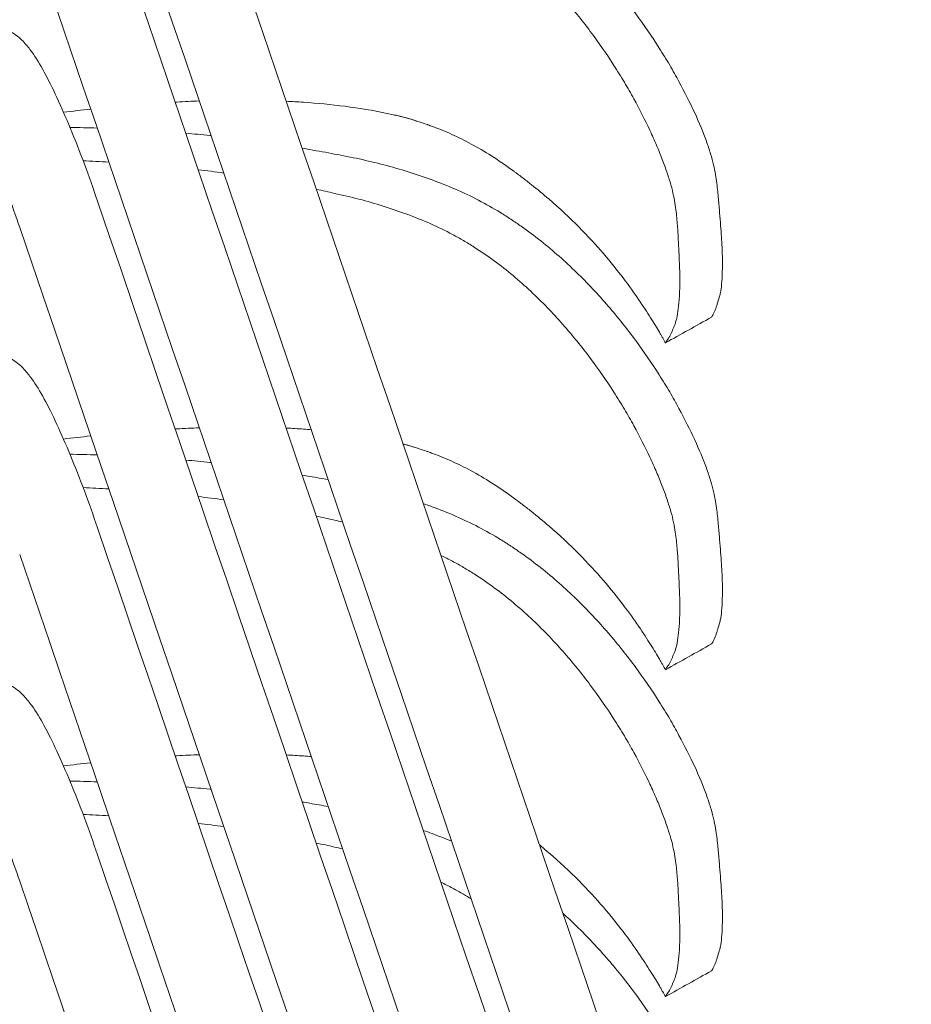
# Model space of a CAD drawing. Header units: centimetres. Extents: x -28 to 145, y -313 to 96.
# Tile 47 of 64: x 128 to 141, y -116 to -101. Entities that reach past the tile are written whole.
import ezdxf

# ---------------------------------------------------------------- set-up
doc = ezdxf.new("R2010")
doc.units = ezdxf.units.CM
doc.layers.add('Main lines', color=7, linetype='Continuous', lineweight=13, true_color=0x000000)
doc.layers.add('Predefinito', color=7, linetype='Continuous', true_color=0x000000)

# ---------------------------------------------------------------- blocks, each defined once
blk = doc.blocks.new('CB-298_Petal_Stacked_2D_Side')
at = {"layer": 'Main lines'}
for points in [[(23.221, 69.334), (19.261, 80.963), (15.301, 92.591), (11.341, 104.219)], [(10.205, 103.833), (14.165, 92.204), (18.125, 80.576), (22.085, 68.947)], [(23.221, 64.561), (19.261, 76.19), (15.301, 87.818), (11.341, 99.447)], [(10.205, 99.06), (14.165, 87.431), (18.125, 75.803), (22.085, 64.174)], [(10.844, 95.971), (10.976, 95.987), (11.109, 96.002), (11.241, 96.016)], [(15.996, 95.843), (15.954, 95.857), (15.909, 95.871), (15.871, 95.882)], [(16.153, 95.791), (16.157, 95.79), (16.161, 95.788), (16.161, 95.788)], [(11.336, 95.739), (11.203, 95.743), (11.071, 95.747), (10.938, 95.75)], [(11.505, 95.243), (11.38, 95.25), (11.255, 95.257), (11.13, 95.263)], [(22.312, 62.457), (18.655, 73.196), (14.998, 83.935), (11.341, 94.674)], [(10.205, 94.287), (13.84, 83.612), (17.475, 72.938), (21.11, 62.263)], [(19.632, 92.603), (19.856, 92.728), (20.08, 92.853), (20.304, 92.979)], [(10.844, 91.198), (10.976, 91.214), (11.109, 91.229), (11.241, 91.244)], [(15.872, 91.108), (15.844, 91.116), (15.82, 91.122), (15.799, 91.127)], [(15.997, 91.07), (15.955, 91.083), (15.91, 91.097), (15.872, 91.108)], [(16.154, 91.017), (16.157, 91.016), (16.161, 91.015), (16.162, 91.015)], [(11.336, 90.966), (11.203, 90.97), (11.07, 90.974), (10.938, 90.977)], [(11.505, 90.47), (11.38, 90.477), (11.255, 90.484), (11.13, 90.49)], [(20.77, 62.212), (17.627, 71.442), (14.484, 80.671), (11.341, 89.901)], [(10.205, 89.514), (13.324, 80.354), (16.444, 71.194), (19.563, 62.033)], [(19.632, 87.83), (19.856, 87.955), (20.08, 88.08), (20.304, 88.206)], [(10.844, 86.425), (10.976, 86.441), (11.109, 86.456), (11.241, 86.471)], [(11.336, 86.193), (11.203, 86.198), (11.07, 86.201), (10.938, 86.204)], [(11.505, 85.697), (11.38, 85.704), (11.255, 85.711), (11.13, 85.717)], [(19.223, 61.982), (16.596, 69.698), (13.968, 77.413), (11.341, 85.128)], [(10.205, 84.741), (12.809, 77.095), (15.413, 69.449), (18.016, 61.803)], [(19.632, 83.057), (19.856, 83.182), (20.08, 83.307), (20.304, 83.433)]]:
    blk.add_open_spline(points, degree=3, dxfattribs=at)
for points, knots in [([(20.304, 92.979), (20.305, 92.979), (20.311, 92.988), (20.331, 93.024), (20.346, 93.052), (20.364, 93.097), (20.369, 93.112), (20.379, 93.142), (20.384, 93.158), (20.398, 93.204), (20.408, 93.235), (20.423, 93.287), (20.428, 93.305), (20.436, 93.345), (20.44, 93.366), (20.449, 93.435), (20.454, 93.487), (20.461, 93.605), (20.463, 93.671), (20.464, 93.784), (20.463, 93.823), (20.461, 93.907), (20.46, 93.952), (20.456, 94.046), (20.453, 94.096), (20.446, 94.202), (20.442, 94.258), (20.433, 94.376), (20.428, 94.437), (20.417, 94.566), (20.411, 94.634), (20.399, 94.776), (20.391, 94.851), (20.369, 95.015), (20.356, 95.103), (20.321, 95.254), (20.307, 95.308), (20.281, 95.394), (20.271, 95.424), (20.251, 95.485), (20.24, 95.517), (20.182, 95.677), (20.125, 95.816), (19.991, 96.107), (19.915, 96.259), (19.786, 96.497), (19.741, 96.577), (19.645, 96.741), (19.594, 96.824), (19.436, 97.074), (19.321, 97.242), (19.074, 97.577), (18.94, 97.745), (18.724, 97.995), (18.65, 98.078), (18.495, 98.243), (18.415, 98.325), (18.169, 98.564), (17.995, 98.718), (17.719, 98.938), (17.624, 99.009), (17.476, 99.113), (17.427, 99.147), (17.325, 99.213), (17.274, 99.246), (17.118, 99.342), (17.011, 99.402), (16.793, 99.515), (16.682, 99.568), (16.455, 99.667), (16.34, 99.713), (16.109, 99.798), (15.992, 99.837), (15.757, 99.911), (15.639, 99.945), (15.402, 100.007), (15.282, 100.035), (15.043, 100.086), (14.922, 100.11), (14.682, 100.156), (14.561, 100.177), (14.198, 100.24), (13.955, 100.278), (13.468, 100.348), (13.225, 100.378), (12.863, 100.416), (12.746, 100.427), (12.629, 100.437)], [0.777782, 0.777782, 0.777782, 0.777782, 14.955284, 14.955284, 29.755658, 29.755658, 37.155846, 37.155846, 44.556033, 44.556033, 59.356408, 59.356408, 66.756595, 66.756595, 74.156783, 74.156783, 88.957157, 88.957157, 103.757532, 103.757532, 111.15772, 111.15772, 118.557907, 118.557907, 125.958094, 125.958094, 133.358282, 133.358282, 140.758469, 140.758469, 148.158656, 148.158656, 155.558844, 155.558844, 162.959031, 162.959031, 166.659125, 166.659125, 168.509172, 168.509172, 170.359218, 170.359218, 177.759406, 177.759406, 185.159593, 185.159593, 188.859687, 188.859687, 192.559781, 192.559781, 199.959968, 199.959968, 207.360155, 207.360155, 211.060249, 211.060249, 214.760343, 214.760343, 222.16053, 222.16053, 225.860624, 225.860624, 227.710671, 227.710671, 229.560717, 229.560717, 233.260811, 233.260811, 236.960905, 236.960905, 240.660999, 240.660999, 244.361092, 244.361092, 248.061186, 248.061186, 251.76128, 251.76128, 255.461373, 255.461373, 259.161467, 259.161467, 266.561654, 266.561654, 273.961842, 273.961842, 277.509231, 277.509231, 277.509231, 277.509231]), ([(19.826, 93.977), (19.823, 94.037), (19.82, 94.099), (19.813, 94.23), (19.809, 94.299), (19.796, 94.446), (19.788, 94.525), (19.768, 94.657), (19.76, 94.703), (19.739, 94.801), (19.727, 94.854), (19.695, 94.966), (19.677, 95.025), (19.645, 95.119), (19.634, 95.151), (19.61, 95.216), (19.598, 95.249), (19.559, 95.35), (19.531, 95.419), (19.47, 95.56), (19.438, 95.633), (19.335, 95.854), (19.257, 96.008), (19.126, 96.246), (19.08, 96.327), (18.983, 96.49), (18.932, 96.572), (18.773, 96.82), (18.658, 96.986), (18.41, 97.317), (18.277, 97.482), (18.061, 97.727), (17.986, 97.809), (17.83, 97.97), (17.749, 98.05), (17.498, 98.285), (17.321, 98.434), (17.037, 98.643), (16.939, 98.711), (16.787, 98.807), (16.736, 98.838), (16.631, 98.899), (16.578, 98.929), (16.416, 99.016), (16.307, 99.069), (16.084, 99.167), (15.971, 99.212), (15.742, 99.296), (15.626, 99.336), (15.393, 99.409), (15.276, 99.443), (15.039, 99.504), (14.92, 99.532), (14.681, 99.586), (14.561, 99.612), (14.202, 99.686), (13.962, 99.732), (13.48, 99.814), (13.239, 99.85), (12.935, 99.889), (12.873, 99.896), (12.811, 99.903)], [201.884329, 201.884329, 201.884329, 201.884329, 209.236943, 209.236943, 216.589557, 216.589557, 223.942171, 223.942171, 227.618478, 227.618478, 231.294785, 231.294785, 234.971092, 234.971092, 236.809246, 236.809246, 238.647399, 238.647399, 242.323706, 242.323706, 246.000013, 246.000013, 253.352627, 253.352627, 257.028934, 257.028934, 260.705241, 260.705241, 268.057855, 268.057855, 275.410469, 275.410469, 279.086776, 279.086776, 282.763083, 282.763083, 290.115697, 290.115697, 293.792004, 293.792004, 295.630157, 295.630157, 297.468311, 297.468311, 301.144618, 301.144618, 304.820925, 304.820925, 308.497232, 308.497232, 312.173539, 312.173539, 315.849846, 315.849846, 319.526152, 319.526152, 326.878766, 326.878766, 334.23138, 334.23138, 336.127827, 336.127827, 336.127827, 336.127827]), ([(11.341, 94.674), (11.279, 94.857), (11.214, 95.038), (11.149, 95.213), (11.082, 95.393), (11.014, 95.567), (10.946, 95.73), (10.879, 95.894), (10.812, 96.046), (10.748, 96.186), (10.684, 96.323), (10.623, 96.445), (10.563, 96.555), (10.501, 96.669), (10.444, 96.763), (10.38, 96.852), (10.347, 96.898), (10.31, 96.945), (10.225, 97.037), (10.171, 97.086), (10.099, 97.132), (10.09, 97.138), (10.081, 97.143), (10.071, 97.149)], [36.897632, 36.897632, 36.897632, 36.897632, 37.479484, 37.479484, 37.479484, 38.07815, 38.07815, 38.07815, 38.679463, 38.679463, 38.679463, 39.27017, 39.27017, 39.27017, 39.873103, 39.873103, 39.873103, 40.193411, 40.193411, 40.557559, 40.557559, 40.557559, 40.602959, 40.602959, 40.602959, 40.602959]), ([(9.391, 96.171), (9.391, 96.171), (9.397, 96.164), (9.405, 96.152), (9.427, 96.123), (9.466, 96.06), (9.509, 95.981), (9.554, 95.9), (9.605, 95.797), (9.659, 95.68), (9.715, 95.559), (9.776, 95.421), (9.837, 95.272), (9.899, 95.123), (9.962, 94.961), (10.025, 94.793), (10.086, 94.63), (10.146, 94.459), (10.205, 94.287)], [1.980408, 1.980408, 1.980408, 1.980408, 2.19729, 2.19729, 2.19729, 2.732635, 2.732635, 2.732635, 3.273087, 3.273087, 3.273087, 3.832077, 3.832077, 3.832077, 4.393376, 4.393376, 4.393376, 4.941064, 4.941064, 4.941064, 4.941064]), ([(12.474, 96.118), (12.483, 96.119), (12.492, 96.119), (12.5, 96.12), (12.61, 96.126), (12.719, 96.131), (12.827, 96.135)], [11.2670457, 11.2670457, 11.2670457, 11.2670457, 11.2943385, 11.2943385, 11.2943385, 11.6421571, 11.6421571, 11.6421571, 11.6421571]), ([(14.095, 96.131), (14.18, 96.127), (14.265, 96.122), (14.35, 96.116), (14.552, 96.102), (14.749, 96.083), (14.954, 96.057), (15.149, 96.031), (15.373, 95.994), (15.544, 95.959), (15.677, 95.932), (15.773, 95.908), (15.877, 95.881), (15.899, 95.875), (15.899, 95.875)], [13.10716, 13.10716, 13.10716, 13.10716, 13.379795, 13.379795, 13.379795, 14.01952, 14.01952, 14.01952, 14.665015, 14.665015, 14.665015, 15.137778, 15.137778, 15.490201, 15.490201, 15.490201, 15.490201]), ([(15.871, 95.882), (15.747, 95.916), (15.691, 95.928), (15.683, 95.93), (15.682, 95.93), (15.682, 95.93)], [18.9161696, 18.9161696, 18.9161696, 18.9161696, 19.6767559, 19.6767559, 19.7414442, 19.7414442, 19.7414442, 19.7414442]), ([(15.691, 95.928), (15.708, 95.924), (15.746, 95.915), (15.807, 95.898), (15.963, 95.856), (16.06, 95.823), (16.117, 95.803), (16.133, 95.798), (16.145, 95.794), (16.153, 95.791)], [16.696669, 16.696669, 16.696669, 16.696669, 17.222493, 17.222493, 17.222493, 18.076703, 18.076703, 18.076703, 18.338686, 18.338686, 18.338686, 18.338686]), ([(16.161, 95.788), (16.186, 95.779), (16.211, 95.77), (16.327, 95.727), (16.419, 95.689), (16.606, 95.605), (16.701, 95.559), (16.894, 95.454), (16.992, 95.397), (17.193, 95.269), (17.295, 95.199), (17.401, 95.122), (17.402, 95.121), (17.405, 95.119), (17.41, 95.116), (17.42, 95.108), (17.44, 95.093), (17.481, 95.063), (17.516, 95.037), (17.584, 94.984), (17.629, 94.949), (17.762, 94.844), (17.846, 94.774), (18.088, 94.566), (18.234, 94.429), (18.499, 94.162), (18.618, 94.032), (18.832, 93.783), (18.928, 93.664), (19.184, 93.327), (19.314, 93.13), (19.465, 92.89), (19.507, 92.819), (19.552, 92.743), (19.56, 92.728), (19.577, 92.7), (19.584, 92.687), (19.606, 92.649), (19.619, 92.626), (19.631, 92.603)], [18.455018, 18.455018, 18.455018, 18.455018, 19.058201, 19.058201, 21.217899, 21.217899, 23.377598, 23.377598, 25.537296, 25.537296, 27.696995, 27.696995, 27.73074, 27.73074, 27.764485, 27.831976, 27.966957, 28.23692, 28.776844, 28.776844, 29.856693, 29.856693, 32.016392, 32.016392, 36.335789, 36.335789, 40.655186, 40.655186, 44.974583, 44.974583, 53.613378, 53.613378, 57.932775, 57.932775, 59.012624, 59.012624, 60.092473, 60.092473, 62.252172, 62.252172, 62.252172, 62.252172]), ([(12.999, 95.629), (12.993, 95.629), (12.987, 95.63), (12.863, 95.643), (12.746, 95.654), (12.629, 95.664)], [273.099908, 273.099908, 273.099908, 273.099908, 273.284859, 273.284859, 276.82521, 276.82521, 276.82521, 276.82521]), ([(20.304, 88.206), (20.305, 88.206), (20.311, 88.215), (20.331, 88.251), (20.346, 88.279), (20.364, 88.324), (20.369, 88.339), (20.379, 88.37), (20.384, 88.385), (20.398, 88.431), (20.408, 88.462), (20.423, 88.514), (20.428, 88.532), (20.436, 88.572), (20.44, 88.593), (20.449, 88.662), (20.454, 88.714), (20.461, 88.832), (20.463, 88.899), (20.464, 89.011), (20.463, 89.051), (20.461, 89.135), (20.46, 89.179), (20.456, 89.274), (20.453, 89.324), (20.446, 89.429), (20.442, 89.485), (20.433, 89.603), (20.428, 89.665), (20.417, 89.794), (20.411, 89.861), (20.399, 90.003), (20.391, 90.078), (20.369, 90.242), (20.356, 90.33), (20.321, 90.481), (20.307, 90.535), (20.281, 90.621), (20.271, 90.651), (20.251, 90.713), (20.24, 90.744), (20.182, 90.904), (20.125, 91.043), (19.991, 91.334), (19.915, 91.486), (19.786, 91.724), (19.741, 91.805), (19.645, 91.969), (19.594, 92.052), (19.436, 92.301), (19.321, 92.469), (19.074, 92.804), (18.94, 92.972), (18.724, 93.222), (18.65, 93.306), (18.495, 93.471), (18.415, 93.552), (18.169, 93.791), (17.995, 93.945), (17.719, 94.165), (17.624, 94.236), (17.476, 94.34), (17.427, 94.374), (17.325, 94.441), (17.274, 94.473), (17.118, 94.569), (17.011, 94.629), (16.793, 94.743), (16.682, 94.796), (16.455, 94.895), (16.34, 94.94), (16.109, 95.025), (15.992, 95.064), (15.757, 95.138), (15.639, 95.172), (15.402, 95.234), (15.282, 95.262), (15.043, 95.314), (14.922, 95.337), (14.682, 95.383), (14.561, 95.404), (14.403, 95.432), (14.366, 95.438), (14.329, 95.444)], [64.9113, 64.9113, 64.9113, 64.9113, 79.090595, 79.090595, 93.892842, 93.892842, 101.293966, 101.293966, 108.695089, 108.695089, 123.497336, 123.497336, 130.89846, 130.89846, 138.299583, 138.299583, 153.10183, 153.10183, 167.904077, 167.904077, 175.305201, 175.305201, 182.706324, 182.706324, 190.107448, 190.107448, 197.508571, 197.508571, 204.909695, 204.909695, 212.310818, 212.310818, 219.711942, 219.711942, 227.113065, 227.113065, 230.813627, 230.813627, 232.663908, 232.663908, 234.514189, 234.514189, 241.915312, 241.915312, 249.316436, 249.316436, 253.016998, 253.016998, 256.717559, 256.717559, 264.118683, 264.118683, 271.519806, 271.519806, 275.220368, 275.220368, 278.92093, 278.92093, 286.322053, 286.322053, 290.022615, 290.022615, 291.872896, 291.872896, 293.723177, 293.723177, 297.423738, 297.423738, 301.1243, 301.1243, 304.824862, 304.824862, 308.525424, 308.525424, 312.225985, 312.225985, 315.926547, 315.926547, 319.627109, 319.627109, 323.327671, 323.327671, 324.458339, 324.458339, 324.458339, 324.458339]), ([(13.184, 95.083), (13.122, 95.092), (13.06, 95.1), (12.935, 95.116), (12.873, 95.123), (12.81, 95.131)], [-200.415706, -200.415706, -200.415706, -200.415706, -198.520577, -198.520577, -196.620501, -196.620501, -196.620501, -196.620501]), ([(19.826, 89.205), (19.823, 89.264), (19.82, 89.326), (19.813, 89.457), (19.809, 89.526), (19.796, 89.674), (19.788, 89.753), (19.768, 89.884), (19.76, 89.93), (19.739, 90.029), (19.727, 90.081), (19.695, 90.193), (19.677, 90.252), (19.645, 90.346), (19.634, 90.378), (19.61, 90.443), (19.598, 90.476), (19.559, 90.577), (19.531, 90.646), (19.47, 90.788), (19.438, 90.86), (19.335, 91.081), (19.257, 91.235), (19.126, 91.473), (19.08, 91.554), (18.983, 91.717), (18.932, 91.8), (18.773, 92.047), (18.658, 92.213), (18.41, 92.544), (18.277, 92.709), (18.061, 92.955), (17.986, 93.036), (17.83, 93.197), (17.749, 93.277), (17.498, 93.512), (17.321, 93.661), (17.037, 93.871), (16.939, 93.938), (16.787, 94.034), (16.736, 94.066), (16.631, 94.127), (16.578, 94.156), (16.416, 94.243), (16.307, 94.296), (16.084, 94.395), (15.971, 94.439), (15.742, 94.523), (15.626, 94.563), (15.393, 94.636), (15.276, 94.67), (15.039, 94.732), (14.92, 94.76), (14.712, 94.806), (14.623, 94.826), (14.533, 94.845)], [-330.867628, -330.867628, -330.867628, -330.867628, -323.515014, -323.515014, -316.1624, -316.1624, -308.809786, -308.809786, -305.133479, -305.133479, -301.457172, -301.457172, -297.780865, -297.780865, -295.942712, -295.942712, -294.104558, -294.104558, -290.428251, -290.428251, -286.751944, -286.751944, -279.39933, -279.39933, -275.723023, -275.723023, -272.046716, -272.046716, -264.694102, -264.694102, -257.341488, -257.341488, -253.665181, -253.665181, -249.988874, -249.988874, -242.63626, -242.63626, -238.959954, -238.959954, -237.1218, -237.1218, -235.283647, -235.283647, -231.60734, -231.60734, -227.931033, -227.931033, -224.254726, -224.254726, -220.578419, -220.578419, -216.902112, -216.902112, -214.163096, -214.163096, -214.163096, -214.163096]), ([(19.631, 92.603), (19.632, 92.603), (19.637, 92.613), (19.658, 92.646), (19.675, 92.669), (19.698, 92.706), (19.704, 92.718), (19.717, 92.745), (19.722, 92.758), (19.734, 92.785), (19.739, 92.799), (19.751, 92.827), (19.758, 92.841), (19.77, 92.871), (19.775, 92.888), (19.786, 92.922), (19.791, 92.941), (19.805, 93.002), (19.813, 93.049), (19.826, 93.156), (19.831, 93.216), (19.836, 93.318), (19.838, 93.354), (19.84, 93.431), (19.84, 93.472), (19.84, 93.558), (19.84, 93.604), (19.838, 93.701), (19.836, 93.752), (19.831, 93.861), (19.829, 93.918), (19.826, 93.977)], [62.252172, 62.252172, 62.252172, 62.252172, 76.889892, 76.889892, 91.59512, 91.59512, 98.947734, 98.947734, 106.300348, 106.300348, 113.652962, 113.652962, 121.005576, 121.005576, 128.35819, 128.35819, 135.710804, 135.710804, 150.416032, 150.416032, 165.121259, 165.121259, 172.473873, 172.473873, 179.826487, 179.826487, 187.179101, 187.179101, 194.531715, 194.531715, 201.884329, 201.884329, 201.884329, 201.884329]), ([(11.341, 89.901), (11.279, 90.084), (11.214, 90.265), (11.149, 90.44), (11.082, 90.62), (11.014, 90.794), (10.946, 90.957), (10.879, 91.121), (10.812, 91.273), (10.748, 91.413), (10.684, 91.55), (10.623, 91.673), (10.563, 91.783), (10.501, 91.896), (10.444, 91.99), (10.38, 92.079), (10.347, 92.125), (10.31, 92.172), (10.225, 92.264), (10.171, 92.314), (10.099, 92.359), (10.09, 92.365), (10.081, 92.37), (10.071, 92.376)], [36.897632, 36.897632, 36.897632, 36.897632, 37.479484, 37.479484, 37.479484, 38.07815, 38.07815, 38.07815, 38.679463, 38.679463, 38.679463, 39.27017, 39.27017, 39.27017, 39.873103, 39.873103, 39.873103, 40.193411, 40.193411, 40.557559, 40.557559, 40.557559, 40.602959, 40.602959, 40.602959, 40.602959]), ([(12.474, 91.345), (12.483, 91.346), (12.492, 91.346), (12.5, 91.347), (12.61, 91.353), (12.719, 91.358), (12.826, 91.362)], [11.2668068, 11.2668068, 11.2668068, 11.2668068, 11.2943385, 11.2943385, 11.2943385, 11.6417132, 11.6417132, 11.6417132, 11.6417132]), ([(14.095, 91.358), (14.18, 91.354), (14.265, 91.349), (14.35, 91.343), (14.387, 91.341), (14.424, 91.338), (14.461, 91.335)], [13.1066836, 13.1066836, 13.1066836, 13.1066836, 13.3797955, 13.3797955, 13.3797955, 13.4970692, 13.4970692, 13.4970692, 13.4970692]), ([(15.799, 91.127), (15.802, 91.126), (15.805, 91.125), (15.807, 91.124), (15.963, 91.082), (16.06, 91.05), (16.118, 91.03), (16.133, 91.025), (16.146, 91.02), (16.154, 91.017)], [19.084127, 19.084127, 19.084127, 19.084127, 19.107193, 19.107193, 19.107193, 19.964469, 19.964469, 19.964469, 20.227392, 20.227392, 20.227392, 20.227392]), ([(16.162, 91.015), (16.187, 91.006), (16.212, 90.997), (16.327, 90.953), (16.419, 90.916), (16.607, 90.832), (16.701, 90.785), (16.894, 90.681), (16.993, 90.623), (17.193, 90.496), (17.295, 90.426), (17.401, 90.349), (17.403, 90.348), (17.406, 90.345), (17.41, 90.342), (17.42, 90.335), (17.441, 90.32), (17.482, 90.289), (17.516, 90.263), (17.585, 90.211), (17.63, 90.176), (17.762, 90.07), (17.846, 90), (18.088, 89.792), (18.234, 89.655), (18.499, 89.388), (18.618, 89.258), (18.833, 89.009), (18.928, 88.89), (19.184, 88.553), (19.315, 88.357), (19.465, 88.117), (19.508, 88.046), (19.552, 87.969), (19.561, 87.955), (19.577, 87.927), (19.585, 87.913), (19.606, 87.875), (19.619, 87.852), (19.632, 87.83)], [20.344141, 20.344141, 20.344141, 20.344141, 20.947324, 20.947324, 23.107023, 23.107023, 25.266721, 25.266721, 27.42642, 27.42642, 29.586118, 29.586118, 29.619864, 29.619864, 29.653609, 29.721099, 29.856081, 30.126043, 30.665968, 30.665968, 31.745817, 31.745817, 33.905515, 33.905515, 38.224913, 38.224913, 42.54431, 42.54431, 46.863707, 46.863707, 55.502501, 55.502501, 59.821898, 59.821898, 60.901747, 60.901747, 61.981597, 61.981597, 64.141295, 64.141295, 64.141295, 64.141295]), ([(12.999, 90.856), (12.993, 90.857), (12.987, 90.857), (12.863, 90.87), (12.746, 90.881), (12.629, 90.891)], [273.0995, 273.0995, 273.0995, 273.0995, 273.284859, 273.284859, 276.826149, 276.826149, 276.826149, 276.826149]), ([(14.709, 90.604), (14.62, 90.621), (14.53, 90.637), (14.403, 90.659), (14.366, 90.665), (14.329, 90.671)], [255.764663, 255.764663, 255.764663, 255.764663, 258.512704, 258.512704, 259.640087, 259.640087, 259.640087, 259.640087]), ([(13.184, 90.311), (13.122, 90.319), (13.06, 90.327), (12.935, 90.343), (12.873, 90.351), (12.811, 90.358)], [-200.411381, -200.411381, -200.411381, -200.411381, -198.520577, -198.520577, -196.62413, -196.62413, -196.62413, -196.62413]), ([(20.304, 83.433), (20.305, 83.433), (20.311, 83.442), (20.331, 83.479), (20.346, 83.506), (20.364, 83.551), (20.369, 83.566), (20.379, 83.597), (20.384, 83.612), (20.398, 83.658), (20.408, 83.689), (20.423, 83.741), (20.428, 83.759), (20.436, 83.799), (20.44, 83.821), (20.449, 83.889), (20.454, 83.941), (20.461, 84.059), (20.463, 84.126), (20.464, 84.238), (20.463, 84.278), (20.461, 84.362), (20.46, 84.406), (20.456, 84.501), (20.453, 84.551), (20.446, 84.657), (20.442, 84.712), (20.433, 84.83), (20.428, 84.892), (20.417, 85.021), (20.411, 85.088), (20.399, 85.23), (20.391, 85.306), (20.369, 85.469), (20.356, 85.557), (20.321, 85.708), (20.307, 85.762), (20.281, 85.849), (20.271, 85.878), (20.251, 85.94), (20.24, 85.971), (20.182, 86.132), (20.125, 86.27), (19.991, 86.561), (19.915, 86.713), (19.786, 86.951), (19.741, 87.032), (19.645, 87.196), (19.594, 87.279), (19.436, 87.528), (19.321, 87.696), (19.074, 88.031), (18.94, 88.199), (18.724, 88.45), (18.65, 88.533), (18.495, 88.698), (18.415, 88.779), (18.169, 89.018), (17.995, 89.173), (17.719, 89.392), (17.624, 89.464), (17.476, 89.567), (17.427, 89.601), (17.325, 89.668), (17.274, 89.7), (17.118, 89.796), (17.011, 89.856), (16.793, 89.97), (16.682, 90.023), (16.455, 90.122), (16.34, 90.168), (16.182, 90.225), (16.139, 90.241), (16.096, 90.255)], [0.777782, 0.777782, 0.777782, 0.777782, 14.95926, 14.95926, 29.763785, 29.763785, 37.166048, 37.166048, 44.56831, 44.56831, 59.372836, 59.372836, 66.775099, 66.775099, 74.177361, 74.177361, 88.981887, 88.981887, 103.786412, 103.786412, 111.188675, 111.188675, 118.590937, 118.590937, 125.9932, 125.9932, 133.395463, 133.395463, 140.797726, 140.797726, 148.199988, 148.199988, 155.602251, 155.602251, 163.004514, 163.004514, 166.705645, 166.705645, 168.556211, 168.556211, 170.406776, 170.406776, 177.809039, 177.809039, 185.211302, 185.211302, 188.912433, 188.912433, 192.613564, 192.613564, 200.015827, 200.015827, 207.41809, 207.41809, 211.119221, 211.119221, 214.820353, 214.820353, 222.222615, 222.222615, 225.923747, 225.923747, 227.774312, 227.774312, 229.624878, 229.624878, 233.326009, 233.326009, 237.027141, 237.027141, 240.728272, 240.728272, 242.093837, 242.093837, 242.093837, 242.093837]), ([(14.92, 89.986), (14.88, 89.996), (14.84, 90.005), (14.712, 90.034), (14.623, 90.053), (14.533, 90.072)], [-218.126346, -218.126346, -218.126346, -218.126346, -216.902112, -216.902112, -214.164069, -214.164069, -214.164069, -214.164069]), ([(19.826, 84.432), (19.823, 84.491), (19.82, 84.554), (19.813, 84.684), (19.809, 84.753), (19.796, 84.901), (19.788, 84.98), (19.768, 85.111), (19.76, 85.157), (19.739, 85.256), (19.727, 85.308), (19.695, 85.42), (19.677, 85.479), (19.645, 85.573), (19.634, 85.605), (19.61, 85.67), (19.598, 85.704), (19.559, 85.804), (19.531, 85.873), (19.47, 86.015), (19.438, 86.087), (19.335, 86.309), (19.257, 86.462), (19.126, 86.7), (19.08, 86.781), (18.983, 86.944), (18.932, 87.027), (18.773, 87.274), (18.658, 87.44), (18.41, 87.771), (18.277, 87.937), (18.061, 88.182), (17.986, 88.263), (17.83, 88.424), (17.749, 88.505), (17.498, 88.739), (17.321, 88.888), (17.037, 89.098), (16.939, 89.165), (16.787, 89.261), (16.736, 89.293), (16.631, 89.354), (16.578, 89.384), (16.468, 89.443), (16.411, 89.472), (16.354, 89.499)], [277.749031, 277.749031, 277.749031, 277.749031, 285.109146, 285.109146, 292.469261, 292.469261, 299.829375, 299.829375, 303.509433, 303.509433, 307.18949, 307.18949, 310.869547, 310.869547, 312.709576, 312.709576, 314.549605, 314.549605, 318.229662, 318.229662, 321.909719, 321.909719, 329.269834, 329.269834, 332.949891, 332.949891, 336.629949, 336.629949, 343.990064, 343.990064, 351.350178, 351.350178, 355.030236, 355.030236, 358.710293, 358.710293, 366.070408, 366.070408, 369.750465, 369.750465, 371.590494, 371.590494, 373.430522, 373.430522, 375.352837, 375.352837, 375.352837, 375.352837]), ([(19.631, 87.831), (19.632, 87.83), (19.637, 87.84), (19.658, 87.873), (19.675, 87.896), (19.698, 87.933), (19.704, 87.946), (19.717, 87.972), (19.722, 87.985), (19.734, 88.012), (19.739, 88.026), (19.751, 88.054), (19.758, 88.068), (19.77, 88.099), (19.775, 88.115), (19.786, 88.149), (19.791, 88.168), (19.805, 88.229), (19.813, 88.276), (19.826, 88.383), (19.831, 88.443), (19.836, 88.545), (19.838, 88.582), (19.84, 88.658), (19.84, 88.699), (19.84, 88.785), (19.84, 88.831), (19.838, 88.928), (19.836, 88.98), (19.831, 89.088), (19.829, 89.145), (19.826, 89.205)], [-470.499785, -470.499785, -470.499785, -470.499785, -455.862065, -455.862065, -441.156837, -441.156837, -433.804223, -433.804223, -426.451609, -426.451609, -419.098995, -419.098995, -411.746381, -411.746381, -404.393767, -404.393767, -397.041154, -397.041154, -382.335926, -382.335926, -367.630698, -367.630698, -360.278084, -360.278084, -352.92547, -352.92547, -345.572856, -345.572856, -338.220242, -338.220242, -330.867628, -330.867628, -330.867628, -330.867628]), ([(11.341, 85.128), (11.279, 85.311), (11.214, 85.492), (11.149, 85.667), (11.082, 85.848), (11.014, 86.021), (10.946, 86.184), (10.879, 86.348), (10.812, 86.501), (10.748, 86.64), (10.684, 86.777), (10.623, 86.9), (10.563, 87.01), (10.501, 87.124), (10.444, 87.217), (10.38, 87.306), (10.347, 87.352), (10.31, 87.399), (10.225, 87.491), (10.171, 87.541), (10.099, 87.586), (10.09, 87.592), (10.081, 87.598), (10.071, 87.603)], [36.897632, 36.897632, 36.897632, 36.897632, 37.479484, 37.479484, 37.479484, 38.07815, 38.07815, 38.07815, 38.679463, 38.679463, 38.679463, 39.27017, 39.27017, 39.27017, 39.873103, 39.873103, 39.873103, 40.193411, 40.193411, 40.557559, 40.557559, 40.557559, 40.602959, 40.602959, 40.602959, 40.602959]), ([(9.391, 86.626), (9.391, 86.625), (9.397, 86.619), (9.405, 86.607), (9.427, 86.577), (9.466, 86.514), (9.509, 86.435), (9.554, 86.354), (9.605, 86.251), (9.659, 86.134), (9.715, 86.013), (9.776, 85.875), (9.837, 85.727), (9.899, 85.577), (9.962, 85.416), (10.025, 85.248), (10.086, 85.084), (10.146, 84.913), (10.205, 84.741)], [1.980408, 1.980408, 1.980408, 1.980408, 2.19729, 2.19729, 2.19729, 2.732635, 2.732635, 2.732635, 3.273087, 3.273087, 3.273087, 3.832077, 3.832077, 3.832077, 4.393376, 4.393376, 4.393376, 4.941064, 4.941064, 4.941064, 4.941064]), ([(12.474, 86.573), (12.483, 86.573), (12.492, 86.574), (12.5, 86.574), (12.61, 86.58), (12.719, 86.585), (12.826, 86.589)], [11.266618, 11.266618, 11.266618, 11.266618, 11.2943385, 11.2943385, 11.2943385, 11.6421389, 11.6421389, 11.6421389, 11.6421389]), ([(14.095, 86.586), (14.18, 86.581), (14.265, 86.576), (14.35, 86.571), (14.387, 86.568), (14.424, 86.565), (14.461, 86.562)], [13.1070884, 13.1070884, 13.1070884, 13.1070884, 13.3797955, 13.3797955, 13.3797955, 13.4971534, 13.4971534, 13.4971534, 13.4971534]), ([(12.998, 86.083), (12.992, 86.084), (12.986, 86.084), (12.863, 86.097), (12.746, 86.108), (12.629, 86.118)], [273.103264, 273.103264, 273.103264, 273.103264, 273.284859, 273.284859, 276.82521, 276.82521, 276.82521, 276.82521]), ([(14.71, 85.832), (14.62, 85.848), (14.53, 85.864), (14.403, 85.886), (14.366, 85.892), (14.329, 85.898)], [255.76368, 255.76368, 255.76368, 255.76368, 258.512704, 258.512704, 259.6391, 259.6391, 259.6391, 259.6391]), ([(13.184, 85.538), (13.122, 85.546), (13.06, 85.555), (12.935, 85.57), (12.873, 85.578), (12.811, 85.585)], [-200.416266, -200.416266, -200.416266, -200.416266, -198.520577, -198.520577, -196.622518, -196.622518, -196.622518, -196.622518]), ([(16.507, 85.326), (16.414, 85.365), (16.319, 85.402), (16.182, 85.453), (16.139, 85.468), (16.096, 85.483)], [237.02244, 237.02244, 237.02244, 237.02244, 240.047511, 240.047511, 241.409142, 241.409142, 241.409142, 241.409142]), ([(14.92, 85.214), (14.88, 85.223), (14.84, 85.232), (14.712, 85.261), (14.623, 85.28), (14.533, 85.299)], [-218.127314, -218.127314, -218.127314, -218.127314, -216.902112, -216.902112, -214.165042, -214.165042, -214.165042, -214.165042]), ([(17.794, 85.271), (17.839, 85.233), (17.883, 85.196), (18.088, 85.02), (18.234, 84.883), (18.499, 84.616), (18.618, 84.486), (18.832, 84.237), (18.928, 84.118), (19.184, 83.781), (19.314, 83.584), (19.465, 83.344), (19.507, 83.274), (19.552, 83.197), (19.561, 83.182), (19.577, 83.154), (19.584, 83.141), (19.606, 83.103), (19.619, 83.08), (19.631, 83.058)], [106.822475, 106.822475, 106.822475, 106.822475, 107.981551, 107.981551, 112.300935, 112.300935, 116.62032, 116.62032, 120.939704, 120.939704, 129.578473, 129.578473, 133.897858, 133.897858, 134.977704, 134.977704, 136.05755, 136.05755, 138.216343, 138.216343, 138.216343, 138.216343]), ([(16.794, 84.484), (16.758, 84.507), (16.721, 84.529), (16.631, 84.581), (16.578, 84.611), (16.468, 84.67), (16.411, 84.699), (16.353, 84.727)], [-238.427429, -238.427429, -238.427429, -238.427429, -237.1218, -237.1218, -235.283647, -235.283647, -233.359207, -233.359207, -233.359207, -233.359207]), ([(19.631, 83.058), (19.632, 83.057), (19.637, 83.067), (19.658, 83.101), (19.675, 83.123), (19.698, 83.16), (19.704, 83.173), (19.717, 83.199), (19.722, 83.212), (19.734, 83.24), (19.739, 83.253), (19.751, 83.281), (19.758, 83.296), (19.77, 83.326), (19.775, 83.342), (19.786, 83.377), (19.791, 83.396), (19.805, 83.457), (19.813, 83.503), (19.826, 83.61), (19.831, 83.67), (19.836, 83.773), (19.838, 83.809), (19.84, 83.886), (19.84, 83.926), (19.84, 84.013), (19.84, 84.058), (19.838, 84.155), (19.836, 84.207), (19.831, 84.315), (19.829, 84.372), (19.826, 84.432)], [138.216343, 138.216343, 138.216343, 138.216343, 152.627081, 152.627081, 167.34731, 167.34731, 174.707425, 174.707425, 182.06754, 182.06754, 189.427654, 189.427654, 196.787769, 196.787769, 204.147884, 204.147884, 211.507999, 211.507999, 226.228228, 226.228228, 240.948457, 240.948457, 248.308572, 248.308572, 255.668687, 255.668687, 263.028802, 263.028802, 270.388916, 270.388916, 277.749031, 277.749031, 277.749031, 277.749031]), ([(20.304, 78.66), (20.305, 78.661), (20.311, 78.669), (20.331, 78.706), (20.346, 78.733), (20.364, 78.778), (20.369, 78.793), (20.379, 78.824), (20.384, 78.839), (20.398, 78.885), (20.408, 78.916), (20.423, 78.968), (20.428, 78.987), (20.436, 79.026), (20.44, 79.048), (20.449, 79.116), (20.454, 79.168), (20.461, 79.287), (20.463, 79.353), (20.464, 79.465), (20.463, 79.505), (20.461, 79.589), (20.46, 79.633), (20.456, 79.728), (20.453, 79.778), (20.446, 79.884), (20.442, 79.94), (20.433, 80.057), (20.428, 80.119), (20.417, 80.248), (20.411, 80.315), (20.399, 80.457), (20.391, 80.533), (20.369, 80.696), (20.356, 80.784), (20.321, 80.935), (20.307, 80.989), (20.281, 81.076), (20.271, 81.106), (20.251, 81.167), (20.24, 81.198), (20.182, 81.359), (20.125, 81.497), (19.991, 81.788), (19.915, 81.941), (19.786, 82.178), (19.741, 82.259), (19.645, 82.423), (19.594, 82.506), (19.436, 82.755), (19.321, 82.923), (19.074, 83.259), (18.94, 83.427), (18.724, 83.677), (18.65, 83.76), (18.495, 83.925), (18.415, 84.006), (18.268, 84.149), (18.202, 84.212), (18.133, 84.273)], [0.777782, 0.777782, 0.777782, 0.777782, 14.962738, 14.962738, 29.770895, 29.770895, 37.174973, 37.174973, 44.579052, 44.579052, 59.387208, 59.387208, 66.791287, 66.791287, 74.195365, 74.195365, 89.003522, 89.003522, 103.811678, 103.811678, 111.215757, 111.215757, 118.619835, 118.619835, 126.023913, 126.023913, 133.427992, 133.427992, 140.83207, 140.83207, 148.236148, 148.236148, 155.640227, 155.640227, 163.044305, 163.044305, 166.746344, 166.746344, 168.597364, 168.597364, 170.448384, 170.448384, 177.852462, 177.852462, 185.25654, 185.25654, 188.958579, 188.958579, 192.660619, 192.660619, 200.064697, 200.064697, 207.468775, 207.468775, 211.170814, 211.170814, 214.872854, 214.872854, 217.807101, 217.807101, 217.807101, 217.807101])]:
    blk.add_open_spline(points, degree=3, knots=knots, dxfattribs=at)
for points in [[(10.206, 94.286), (10.205, 94.286), (10.205, 94.287)], [(10.206, 89.513), (10.205, 89.513), (10.205, 89.514)], [(10.206, 84.74), (10.205, 84.741), (10.205, 84.741)]]:
    blk.add_rational_spline(points, [0.863946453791, 0.861664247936, 0.859883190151], degree=2, dxfattribs=at)

msp = doc.modelspace()

# ---------------------------------------------------------------- block references
at = {"layer": 'Predefinito'}
msp.add_blockref('CB-298_Petal_Stacked_2D_Side', (117.811, -198.658), dxfattribs=at)

doc.saveas('drawing.dxf')
